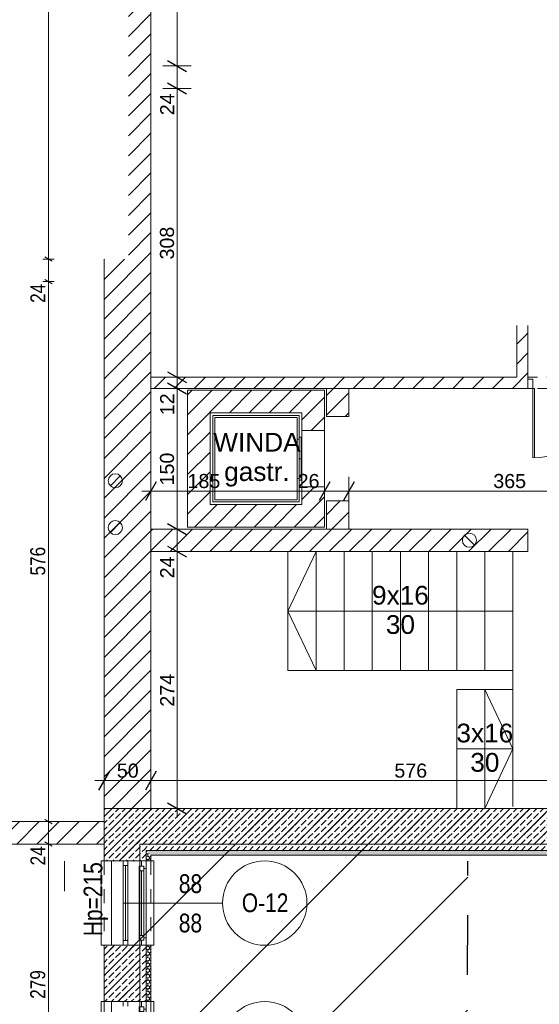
# Model space of a CAD drawing. Header units: centimetres. Extents: x 18292 to 3593338517, y 11794 to 62103.
# Tile 125 of 147: x 1796685350 to 1796685904, y 56526 to 57576. Entities that reach past the tile are written whole.
import ezdxf

# ---------------------------------------------------------------- set-up
doc = ezdxf.new("R2010")
doc.units = ezdxf.units.CM
doc.header["$MEASUREMENT"] = 0
for name, pattern in [('1 LINIA PRZERYWANA', [30, 15, -15]), ('Dashed-002', [20, 10, -10]), ('Long Dashed', [105.83333, 63.499999, -42.333331])]:
    doc.linetypes.add(name, pattern=pattern)
for name, color, linetype in [('410-Fundamenty', 7, 'Continuous'), ('499-Wymiary i opisy', 7, 'Continuous'), ('__PROJEKTOWANE', 7, 'Continuous'), ('MF-NR', 7, 'Continuous'), ('MF_AREA_BLOCK', 7, 'Continuous'), ('MF_KRESKOWANIE', 7, 'Continuous'), ('MF_OKNA', 7, 'Continuous'), ('MF_OKNA opisy', 7, 'Continuous'), ('MF_OPISY', 7, 'Continuous'), ('MF_przerywana', 7, 'Continuous'), ('MF_SCIANY_DZIAL', 7, 'Continuous'), ('MF_SCIANY_KONSTR', 7, 'Continuous'), ('MF_WIDOK', 7, 'Continuous'), ('MF_WYM_DUŻE', 7, 'Continuous')]:
    doc.layers.add(name, color=color, linetype=linetype)
doc.styles.add('GENERATED_STYLE_2', font='txt')
doc.styles.add('GENERATED_STYLE_4', font='txt')
doc.dimstyles.new('GENERATED_STYLE__4', dxfattribs={"dimtxt": 16, "dimasz": 6.08, "dimexe": 0.18, "dimexo": 0.0625, "dimgap": 0.09, "dimtad": 1, "dimdec": 0, "dimzin": 0, "dimdsep": 46, "dimtxsty": 'GENERATED_STYLE_4', "dimblk": 'ARROWHEAD_2', "dimblk1": 'ARROWHEAD_2', "dimblk2": 'ARROWHEAD_2', "dimcen": 0.09, "dimse1": 1, "dimse2": 1, "dimclrd": 7, "dimclre": 7, "dimclrt": 7, "dimadec": 0, "dimazin": 0, "dimtfac": 1, "dimtdec": 4, "dimtmove": 0, "dimatfit": 3, "dimfxl": 0, "dimtolj": 1, "dimtzin": 0, "dimarcsym": 0})
doc.dimstyles.new('GENERATED_STYLE__5', dxfattribs={"dimtxt": 15, "dimasz": 15.2, "dimexe": 0.18, "dimexo": 0.0625, "dimgap": 0.09, "dimtad": 1, "dimdec": 0, "dimzin": 0, "dimdsep": 46, "dimtxsty": 'GENERATED_STYLE_2', "dimblk": 'ARROWHEAD_2', "dimblk1": 'ARROWHEAD_2', "dimblk2": 'ARROWHEAD_2', "dimcen": 0.09, "dimse1": 1, "dimse2": 1, "dimclrd": 7, "dimclre": 7, "dimclrt": 7, "dimadec": 0, "dimazin": 0, "dimtfac": 1, "dimtdec": 4, "dimtmove": 0, "dimatfit": 3, "dimfxl": 0, "dimtolj": 1, "dimtzin": 0, "dimarcsym": 0})
doc.dimstyles.new('GENERATED_STYLE__7', dxfattribs={"dimtxt": 15, "dimasz": 15.2, "dimexe": 0.18, "dimexo": 0.0625, "dimgap": 0.09, "dimtad": 1, "dimtih": 1, "dimtoh": 1, "dimdec": 0, "dimzin": 0, "dimdsep": 46, "dimtxsty": 'GENERATED_STYLE_2', "dimblk": 'ARROWHEAD_2', "dimblk1": 'ARROWHEAD_2', "dimblk2": 'ARROWHEAD_2', "dimcen": 0.09, "dimse1": 1, "dimse2": 1, "dimclrd": 7, "dimclre": 7, "dimclrt": 7, "dimadec": 0, "dimazin": 0, "dimtfac": 1, "dimtdec": 4, "dimtmove": 0, "dimatfit": 3, "dimfxl": 0, "dimtolj": 1, "dimtzin": 0, "dimarcsym": 0})
doc.dimstyles.new('GENERATED_STYLE__8', dxfattribs={"dimtxt": 15, "dimasz": 15.2, "dimexe": 0.18, "dimexo": 0.0625, "dimgap": 0.09, "dimtad": 1, "dimtih": 1, "dimtoh": 1, "dimdec": 0, "dimzin": 0, "dimdsep": 46, "dimtxsty": 'GENERATED_STYLE_2', "dimblk": 'ARROWHEAD_2', "dimblk1": 'ARROWHEAD_2', "dimblk2": 'ARROWHEAD_2', "dimcen": 0.09, "dimse1": 1, "dimse2": 1, "dimclrd": 7, "dimclre": 7, "dimclrt": 7, "dimadec": 0, "dimazin": 0, "dimtfac": 1, "dimtdec": 4, "dimtmove": 2, "dimatfit": 3, "dimfxl": 0, "dimtolj": 1, "dimtzin": 0, "dimarcsym": 0})
pattern_1 = [(45, (1801523908.342, 3898003.605), (-10.606601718, 10.606601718), [])]
pattern_2 = [(90, (1801523908.3422, 3898003.6053), (-3.4641016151, 0), [2, -4]), (90, (1801523906.6102, 3898006.6053), (-3.4641016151, 0), [2, -4]), (150, (1801523908.3422, 3898005.6053), (1.7320508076, 3), [2, -4]), (150, (1801523904.878, 3898005.6053), (1.7320508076, 3), [2, -4]), (210, (1801523908.3422, 3898003.6053), (-1.7320508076, 3), [2, -4]), (210, (1801523904.878, 3898003.6053), (-1.7320508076, 3), [2, -4])]
pattern_3 = [(45, (1801523908.342, 3898003.605), (-7.071067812, 7.071067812), [7.5, -2.5]), (45, (1801523908.342, 3898010.676), (-7.071067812, 7.071067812), [7.5, -2.5])]

# ---------------------------------------------------------------- blocks, each defined once
blk = doc.blocks.new('*D637', base_point=(1801523908.3, 3898003.6))
at = {"layer": '499-Wymiary i opisy', "color": 7, "linetype": 'Continuous', "lineweight": 13}
for p, q in [((1796685386.8, 56696.5), (1796685374.8, 56696.5)), ((1796685376.8, 56698.8), (1796685384.8, 56694.2)), ((1796685380.8, 56417.5), (1796685380.8, 56696.5)), ((1796685376.8, 56419.8), (1796685384.8, 56415.2)), ((1796685386.8, 56417.5), (1796685374.8, 56417.5))]:
    blk.add_line(p, q, dxfattribs=at)
at = {"layer": '499-Wymiary i opisy', "color": 7, "lineweight": 13, "char_height": 16, "attachment_point": 7, "rotation": 90, "style": 'GENERATED_STYLE_4'}
for s, insert in [('\\A1;{\\pql;\\fArial Narrow|b0|i0|c238|p34;24}', (1796685377.6, 56673.7)), ('\\A1;{\\pql;\\fArial Narrow|b0|i0|c238|p34;279}', (1796685377.6, 56531.4))]:
    blk.add_mtext(s, dxfattribs=dict(at, insert=insert))
blk = doc.blocks.new('ARROWHEAD_2')
at = {"color": 0, "linetype": 'Continuous', "lineweight": 0}
for p, q in [((0, 0), (-1, 0)), ((-0.378, -0.655), (0.378, 0.655))]:
    blk.add_line(p, q, dxfattribs=at)
blk = doc.blocks.new('*D638', base_point=(1801523908.3, 3898003.6))
at = {"layer": '499-Wymiary i opisy', "color": 7, "linetype": 'Continuous', "lineweight": 13}
for p, q in [((1796685386.8, 56720.5), (1796685374.8, 56720.5)), ((1796685376.8, 56722.8), (1796685384.8, 56718.2)), ((1796685380.8, 56696.5), (1796685380.8, 56720.5)), ((1796685386.8, 56696.5), (1796685374.8, 56696.5)), ((1796685376.8, 56698.8), (1796685384.8, 56694.2))]:
    blk.add_line(p, q, dxfattribs=at)
blk = doc.blocks.new('*D639', base_point=(1801523908.3, 3898003.6))
at = {"layer": '499-Wymiary i opisy', "color": 7, "linetype": 'Continuous', "lineweight": 13}
for p, q in [((1796685386.8, 57296.5), (1796685374.8, 57296.5)), ((1796685376.8, 57298.8), (1796685384.8, 57294.2)), ((1796685380.8, 56720.5), (1796685380.8, 57296.5)), ((1796685386.8, 56720.5), (1796685374.8, 56720.5)), ((1796685376.8, 56722.8), (1796685384.8, 56718.2))]:
    blk.add_line(p, q, dxfattribs=at)
at = {"layer": '499-Wymiary i opisy', "color": 7, "lineweight": 13, "char_height": 16, "attachment_point": 7, "rotation": 90, "style": 'GENERATED_STYLE_4'}
for s, insert in [('\\A1;{\\pql;\\fArial Narrow|b0|i0|c238|p34;24}', (1796685377.6, 57273.7)), ('\\A1;{\\pql;\\fArial Narrow|b0|i0|c238|p34;576}', (1796685377.6, 56982.9))]:
    blk.add_mtext(s, dxfattribs=dict(at, insert=insert))
blk = doc.blocks.new('*D640', base_point=(1801523908.3, 3898003.6))
at = {"layer": '499-Wymiary i opisy', "color": 7, "linetype": 'Continuous', "lineweight": 13}
for p, q in [((1796685386.8, 57320.5), (1796685374.8, 57320.5)), ((1796685376.8, 57322.8), (1796685384.8, 57318.2)), ((1796685380.8, 57296.5), (1796685380.8, 57320.5)), ((1796685386.8, 57296.5), (1796685374.8, 57296.5)), ((1796685376.8, 57298.8), (1796685384.8, 57294.2))]:
    blk.add_line(p, q, dxfattribs=at)
blk = doc.blocks.new('*D641', base_point=(1801523908.3, 3898003.6))
at = {"layer": '499-Wymiary i opisy', "color": 7, "linetype": 'Continuous', "lineweight": 13}
for p, q in [((1796685386.8, 58521.5), (1796685374.8, 58521.5)), ((1796685384.8, 58519.2), (1796685376.8, 58523.8)), ((1796685380.8, 58521.5), (1796685380.8, 58525.4)), ((1796685380.8, 57320.5), (1796685380.8, 58521.5)), ((1796685386.8, 57320.5), (1796685374.8, 57320.5)), ((1796685376.8, 57322.8), (1796685384.8, 57318.2))]:
    blk.add_line(p, q, dxfattribs=at)
at = {"layer": '499-Wymiary i opisy', "color": 7, "lineweight": 13, "insert": (1796685377.6, 57898), "char_height": 16, "attachment_point": 7, "rotation": 90, "style": 'GENERATED_STYLE_4'}
blk.add_mtext('\\A1;{\\pql;\\fArial Narrow|b0|i0|c238|p34;1\xa0201}', dxfattribs=at)
blk = doc.blocks.new('*D647', base_point=(1801523908.3, 3898003.6))
at = {"layer": 'MF_WYM_DUŻE', "color": 7, "linetype": 'Continuous', "lineweight": 13}
for p, q in [((1796685440.1, 56749.1), (1796685440.1, 56779.1)), ((1796685490.1, 56749.1), (1796685490.1, 56779.1)), ((1796685430.3, 56764.1), (1796685440.1, 56764.1)), ((1796685440.1, 56764.1), (1796685490.1, 56764.1))]:
    blk.add_line(p, q, dxfattribs=at)
at = {"layer": 'MF_WYM_DUŻE', "color": 7, "linetype": 'Continuous', "lineweight": 25}
for p, q in [((1796685445.8, 56774.1), (1796685434.3, 56754.1)), ((1796685495.8, 56774.1), (1796685484.3, 56754.1))]:
    blk.add_line(p, q, dxfattribs=at)
at = {"layer": 'MF_WYM_DUŻE', "color": 7, "lineweight": 13, "insert": (1796685453.7, 56767.1), "char_height": 15, "attachment_point": 7, "style": 'GENERATED_STYLE_2'}
blk.add_mtext('\\A1;{\\pql;\\fArial|b0|i0|c238|p38;50}', dxfattribs=at)
blk = doc.blocks.new('*D648', base_point=(1801523908.3, 3898003.6))
at = {"layer": 'MF_WYM_DUŻE', "color": 7, "linetype": 'Continuous', "lineweight": 13}
for p, q in [((1796685490.1, 56749.1), (1796685490.1, 56779.1)), ((1796686066.1, 56749.1), (1796686066.1, 56779.1)), ((1796685490.1, 56764.1), (1796686066.1, 56764.1))]:
    blk.add_line(p, q, dxfattribs=at)
at = {"layer": 'MF_WYM_DUŻE', "color": 7, "linetype": 'Continuous', "lineweight": 25}
for p, q in [((1796685495.8, 56774.1), (1796685484.3, 56754.1)), ((1796686071.8, 56774.1), (1796686060.3, 56754.1))]:
    blk.add_line(p, q, dxfattribs=at)
at = {"layer": 'MF_WYM_DUŻE', "color": 7, "lineweight": 13, "char_height": 15, "attachment_point": 7, "style": 'GENERATED_STYLE_2'}
for s, insert in [('\\A1;{\\pql;\\fArial|b0|i0|c238|p38;576}', (1796685749.6, 56767.1)), ('\\A1;{\\pql;\\fArial|b0|i0|c238|p38;24}', (1796686037.5, 56767.1))]:
    blk.add_mtext(s, dxfattribs=dict(at, insert=insert))
blk = doc.blocks.new('*D660', base_point=(1801523908.3, 3898003.6))
at = {"layer": 'MF_WYM_DUŻE', "color": 7, "linetype": 'Continuous', "lineweight": 13}
for p, q in [((1796685532.9, 57008.5), (1796685502.9, 57008.5)), ((1796685517.9, 56734.5), (1796685517.9, 57008.5)), ((1796685532.9, 56734.5), (1796685502.9, 56734.5)), ((1796685517.9, 56724.7), (1796685517.9, 56734.5))]:
    blk.add_line(p, q, dxfattribs=at)
at = {"layer": 'MF_WYM_DUŻE', "color": 7, "linetype": 'Continuous', "lineweight": 25}
for p, q in [((1796685507.9, 57014.3), (1796685527.9, 57002.7)), ((1796685507.9, 56740.3), (1796685527.9, 56728.7))]:
    blk.add_line(p, q, dxfattribs=at)
at = {"layer": 'MF_WYM_DUŻE', "color": 7, "lineweight": 13, "char_height": 15, "attachment_point": 7, "rotation": 90, "style": 'GENERATED_STYLE_2'}
for s, insert in [('\\A1;{\\pql;\\fArial|b0|i0|c238|p38;24}', (1796685514.9, 56979.9)), ('\\A1;{\\pql;\\fArial|b0|i0|c238|p38;274}', (1796685514.9, 56843))]:
    blk.add_mtext(s, dxfattribs=dict(at, insert=insert))
blk = doc.blocks.new('*D661', base_point=(1801523908.3, 3898003.6))
at = {"layer": 'MF_WYM_DUŻE', "color": 7, "linetype": 'Continuous', "lineweight": 13}
for p, q in [((1796685532.9, 57032.5), (1796685502.9, 57032.5)), ((1796685517.9, 57008.5), (1796685517.9, 57032.5)), ((1796685532.9, 57008.5), (1796685502.9, 57008.5))]:
    blk.add_line(p, q, dxfattribs=at)
at = {"layer": 'MF_WYM_DUŻE', "color": 7, "linetype": 'Continuous', "lineweight": 25}
for p, q in [((1796685507.9, 57038.3), (1796685527.9, 57026.7)), ((1796685507.9, 57014.3), (1796685527.9, 57002.7))]:
    blk.add_line(p, q, dxfattribs=at)
blk = doc.blocks.new('*D662', base_point=(1801523908.3, 3898003.6))
at = {"layer": 'MF_WYM_DUŻE', "color": 7, "linetype": 'Continuous', "lineweight": 25}
for p, q in [((1796685507.9, 57188.3), (1796685527.9, 57176.7)), ((1796685507.9, 57038.3), (1796685527.9, 57026.7))]:
    blk.add_line(p, q, dxfattribs=at)
at = {"layer": 'MF_WYM_DUŻE', "color": 7, "linetype": 'Continuous', "lineweight": 13}
for p, q in [((1796685532.9, 57182.5), (1796685502.9, 57182.5)), ((1796685517.9, 57032.5), (1796685517.9, 57182.5)), ((1796685532.9, 57032.5), (1796685502.9, 57032.5))]:
    blk.add_line(p, q, dxfattribs=at)
at = {"layer": 'MF_WYM_DUŻE', "color": 7, "lineweight": 13, "char_height": 15, "attachment_point": 7, "rotation": 90, "style": 'GENERATED_STYLE_2'}
for s, insert in [('\\A1;{\\pql;\\fArial|b0|i0|c238|p38;12}', (1796685514.9, 57153.9)), ('\\A1;{\\pql;\\fArial|b0|i0|c238|p38;150}', (1796685514.9, 57079))]:
    blk.add_mtext(s, dxfattribs=dict(at, insert=insert))
blk = doc.blocks.new('*D663', base_point=(1801523908.3, 3898003.6))
at = {"layer": 'MF_WYM_DUŻE', "color": 7, "linetype": 'Continuous', "lineweight": 25}
for p, q in [((1796685507.9, 57200.3), (1796685527.9, 57188.7)), ((1796685507.9, 57188.3), (1796685527.9, 57176.7))]:
    blk.add_line(p, q, dxfattribs=at)
at = {"layer": 'MF_WYM_DUŻE', "color": 7, "linetype": 'Continuous', "lineweight": 13}
for p, q in [((1796685532.9, 57194.5), (1796685502.9, 57194.5)), ((1796685517.9, 57182.5), (1796685517.9, 57194.5)), ((1796685532.9, 57182.5), (1796685502.9, 57182.5))]:
    blk.add_line(p, q, dxfattribs=at)
blk = doc.blocks.new('*D664', base_point=(1801523908.3, 3898003.6))
at = {"layer": 'MF_WYM_DUŻE', "color": 7, "linetype": 'Continuous', "lineweight": 13}
for p, q in [((1796685532.9, 57502.5), (1796685502.9, 57502.5)), ((1796685517.9, 57194.5), (1796685517.9, 57502.5)), ((1796685532.9, 57194.5), (1796685502.9, 57194.5))]:
    blk.add_line(p, q, dxfattribs=at)
at = {"layer": 'MF_WYM_DUŻE', "color": 7, "linetype": 'Continuous', "lineweight": 25}
for p, q in [((1796685507.9, 57508.3), (1796685527.9, 57496.7)), ((1796685507.9, 57200.3), (1796685527.9, 57188.7))]:
    blk.add_line(p, q, dxfattribs=at)
at = {"layer": 'MF_WYM_DUŻE', "color": 7, "lineweight": 13, "char_height": 15, "attachment_point": 7, "rotation": 90, "style": 'GENERATED_STYLE_2'}
for s, insert in [('\\A1;{\\pql;\\fArial|b0|i0|c238|p38;24}', (1796685514.9, 57473.9)), ('\\A1;{\\pql;\\fArial|b0|i0|c238|p38;308}', (1796685514.9, 57320))]:
    blk.add_mtext(s, dxfattribs=dict(at, insert=insert))
blk = doc.blocks.new('*D665', base_point=(1801523908.3, 3898003.6))
at = {"layer": 'MF_WYM_DUŻE', "color": 7, "linetype": 'Continuous', "lineweight": 13}
for p, q in [((1796685532.9, 57526.5), (1796685502.9, 57526.5)), ((1796685517.9, 57502.5), (1796685517.9, 57526.5)), ((1796685532.9, 57502.5), (1796685502.9, 57502.5))]:
    blk.add_line(p, q, dxfattribs=at)
at = {"layer": 'MF_WYM_DUŻE', "color": 7, "linetype": 'Continuous', "lineweight": 25}
for p, q in [((1796685507.9, 57532.3), (1796685527.9, 57520.7)), ((1796685507.9, 57508.3), (1796685527.9, 57496.7))]:
    blk.add_line(p, q, dxfattribs=at)
blk = doc.blocks.new('*D666', base_point=(1801523908.3, 3898003.6))
at = {"layer": 'MF_WYM_DUŻE', "color": 7, "linetype": 'Continuous', "lineweight": 13}
for p, q in [((1796685532.9, 58016.5), (1796685502.9, 58016.5)), ((1796685517.9, 57526.5), (1796685517.9, 58016.5)), ((1796685532.9, 57526.5), (1796685502.9, 57526.5))]:
    blk.add_line(p, q, dxfattribs=at)
at = {"layer": 'MF_WYM_DUŻE', "color": 7, "linetype": 'Continuous', "lineweight": 25}
for p, q in [((1796685507.9, 58022.3), (1796685527.9, 58010.7)), ((1796685507.9, 57532.3), (1796685527.9, 57520.7))]:
    blk.add_line(p, q, dxfattribs=at)
at = {"layer": 'MF_WYM_DUŻE', "color": 7, "lineweight": 13, "char_height": 15, "attachment_point": 7, "rotation": 90, "style": 'GENERATED_STYLE_2'}
for s, insert in [('\\A1;{\\pql;\\fArial|b0|i0|c238|p38;10}', (1796685514.9, 57987.9)), ('\\A1;{\\pql;\\fArial|b0|i0|c238|p38;490}', (1796685514.9, 57743))]:
    blk.add_mtext(s, dxfattribs=dict(at, insert=insert))
blk = doc.blocks.new('*D669', base_point=(1801523908.3, 3898003.6))
at = {"layer": 'MF_WYM_DUŻE', "color": 7, "linetype": 'Continuous', "lineweight": 25}
for p, q in [((1796685495.8, 57083), (1796685484.3, 57063)), ((1796685680.8, 57083), (1796685669.3, 57063))]:
    blk.add_line(p, q, dxfattribs=at)
at = {"layer": 'MF_WYM_DUŻE', "color": 7, "linetype": 'Continuous', "lineweight": 13}
for p, q in [((1796685490.1, 57058), (1796685490.1, 57088)), ((1796685675.1, 57058), (1796685675.1, 57088)), ((1796685480.3, 57073), (1796685490.1, 57073)), ((1796685490.1, 57073), (1796685675.1, 57073))]:
    blk.add_line(p, q, dxfattribs=at)
at = {"layer": 'MF_WYM_DUŻE', "color": 7, "lineweight": 13, "char_height": 15, "attachment_point": 7, "style": 'GENERATED_STYLE_2'}
for s, insert in [('\\A1;{\\pql;\\fArial|b0|i0|c238|p38;185}', (1796685529.1, 57076)), ('\\A1;{\\pql;\\fArial|b0|i0|c238|p38;26}', (1796685646.5, 57076))]:
    blk.add_mtext(s, dxfattribs=dict(at, insert=insert))
blk = doc.blocks.new('*D670', base_point=(1801523908.3, 3898003.6))
at = {"layer": 'MF_WYM_DUŻE', "color": 7, "linetype": 'Continuous', "lineweight": 25}
for p, q in [((1796685680.8, 57083), (1796685669.3, 57063)), ((1796685706.8, 57083), (1796685695.3, 57063))]:
    blk.add_line(p, q, dxfattribs=at)
at = {"layer": 'MF_WYM_DUŻE', "color": 7, "linetype": 'Continuous', "lineweight": 13}
for p, q in [((1796685675.1, 57058), (1796685675.1, 57088)), ((1796685701.1, 57058), (1796685701.1, 57088)), ((1796685675.1, 57073), (1796685701.1, 57073))]:
    blk.add_line(p, q, dxfattribs=at)
blk = doc.blocks.new('*D671', base_point=(1801523908.3, 3898003.6))
at = {"layer": 'MF_WYM_DUŻE', "color": 7, "linetype": 'Continuous', "lineweight": 25}
for p, q in [((1796685706.8, 57083), (1796685695.3, 57063)), ((1796686071.8, 57083), (1796686060.3, 57063))]:
    blk.add_line(p, q, dxfattribs=at)
at = {"layer": 'MF_WYM_DUŻE', "color": 7, "linetype": 'Continuous', "lineweight": 13}
for p, q in [((1796685701.1, 57058), (1796685701.1, 57088)), ((1796686066.1, 57058), (1796686066.1, 57088)), ((1796685701.1, 57073), (1796686066.1, 57073))]:
    blk.add_line(p, q, dxfattribs=at)
at = {"layer": 'MF_WYM_DUŻE', "color": 7, "lineweight": 13, "char_height": 15, "attachment_point": 7, "style": 'GENERATED_STYLE_2'}
for s, insert in [('\\A1;{\\pql;\\fArial|b0|i0|c238|p38;365}', (1796685855.1, 57076)), ('\\A1;{\\pql;\\fArial|b0|i0|c238|p38;24}', (1796686037.5, 57076))]:
    blk.add_mtext(s, dxfattribs=dict(at, insert=insert))
blk = doc.blocks.new('Okno 21')
at = {"layer": '410-Fundamenty', "color": 5, "linetype": 'Continuous', "lineweight": 13}
for p, q in [((-45, 40), (-45, 43)), ((-45, 43), (45, 43)), ((45, 43), (45, 40)), ((-45, 0), (-39.5, 0)), ((-39.5, 2.5), (-34.5, 2.5)), ((-39.5, -2.5), (-39.5, 2.5)), ((-39.5, 0), (-39.5, -2.5)), ((-34.5, 2.5), (34.5, 2.5)), ((-34.5, 2.5), (-34.5, -2.5)), ((-34.5, 2.5), (34.5, 2.5)), ((-34.5, 0), (34.5, 0)), ((34.5, -2.5), (34.5, 2.5)), ((34.5, 2.5), (39.5, 2.5)), ((39.5, 2.5), (39.5, -2.5)), ((39.5, -2.5), (39.5, 0)), ((39.5, 0), (45, 0)), ((-37, -5), (-45, -5)), ((-45, -10), (-45, -13)), ((-39.5, -2.5), (-37, -2.5)), ((-34.5, -2.5), (-39.5, -2.5)), ((-37, -2.5), (-37, -5)), ((37, -5), (-37, -5)), ((34.5, -2.5), (-34.5, -2.5)), ((39.5, -2.5), (34.5, -2.5)), ((37, -5), (37, -2.5)), ((37, -2.5), (39.5, -2.5)), ((45, -5), (37, -5)), ((45, -13), (45, -10)), ((-45, -13), (45, -13))]:
    blk.add_line(p, q, dxfattribs=at)
at = {"layer": '410-Fundamenty', "color": 5, "linetype": '1 LINIA PRZERYWANA', "lineweight": 13}
for p, q in [((-45, 40), (45, 40)), ((-45, -10), (45, -10))]:
    blk.add_line(p, q, dxfattribs=at)
at = {"layer": '410-Fundamenty', "color": 7, "linetype": 'Continuous', "lineweight": 13}
for p, q in [((-45, 15), (-45, 40)), ((45, 15), (45, 40)), ((-45, 10), (-45, 15)), ((45, 10), (45, 15)), ((-45, 0), (-45, 10)), ((-45, -5), (-45, 0)), ((-45, -5), (-45, 0)), ((45, 0), (45, 10)), ((45, -5), (45, 0)), ((45, -5), (45, 0)), ((-45, -10), (-45, -5)), ((45, -10), (45, -5))]:
    blk.add_line(p, q, dxfattribs=at)

msp = doc.modelspace()

# ---------------------------------------------------------------- hatches: boundary and pattern name
at = {"layer": '410-Fundamenty', "linetype": 'Continuous', "lineweight": 0, "true_color": 0x000000}
h = msp.add_hatch(dxfattribs=at)
h.set_pattern_fill('beton_000c', color=18, style=0, pattern_type=2)
h.set_pattern_definition(pattern_3)
h.paths.add_polyline_path([(1796685465.1, 56709.5), (1796685440.1, 56734.5), (1796685440.1, 56678.5), (1796685465.1, 56678.5)])
h = msp.add_hatch(dxfattribs=at)
h.set_pattern_fill('beton_000c', color=18, style=0, pattern_type=2)
h.set_pattern_definition(pattern_3)
h.paths.add_polyline_path([(1796685961.1, 56734.5), (1796685440.1, 56734.5), (1796685465.1, 56709.5), (1796685961.1, 56709.5)])
h = msp.add_hatch(dxfattribs=at)
h.set_pattern_fill('beton_000c', color=18, style=0, pattern_type=2)
h.set_pattern_definition(pattern_3)
h.paths.add_polyline_path([(1796685465.1, 56709.5), (1796685465.1, 56678.5), (1796685470.1, 56678.5), (1796685470.1, 56704.5)])
h = msp.add_hatch(dxfattribs=at)
h.set_pattern_fill('beton_000c', color=18, style=0, pattern_type=2)
h.set_pattern_definition(pattern_3)
h.paths.add_polyline_path([(1796685465.1, 56709.5), (1796685470.1, 56704.5), (1796685961.1, 56704.5), (1796685961.1, 56709.5)])
h = msp.add_hatch(dxfattribs=at)
h.set_pattern_fill('beton_000c', color=18, style=0, pattern_type=2)
h.set_pattern_definition(pattern_3)
h.paths.add_polyline_path([(1796685470.1, 56704.5), (1796685470.1, 56678.5), (1796685485.1, 56678.5), (1796685485.1, 56689.5)])
h = msp.add_hatch(dxfattribs=at)
h.set_pattern_fill('beton_000c', color=18, style=0, pattern_type=2)
h.set_pattern_definition(pattern_3)
h.paths.add_polyline_path([(1796685470.1, 56704.5), (1796685485.1, 56689.5), (1796685961.1, 56689.5), (1796685961.1, 56704.5)])
h = msp.add_hatch(dxfattribs=at)
h.set_pattern_fill('Styropian_000c', color=18, style=0, pattern_type=2)
h.set_pattern_definition(pattern_2)
h.paths.add_polyline_path([(1796685485.1, 56689.5), (1796685485.1, 56678.5), (1796685490.1, 56678.5), (1796685490.1, 56684.5)])
h = msp.add_hatch(dxfattribs=at)
h.set_pattern_fill('Styropian_000c', color=18, style=0, pattern_type=2)
h.set_pattern_definition(pattern_2)
h.paths.add_polyline_path([(1796685485.1, 56689.5), (1796685490.1, 56684.5), (1796685961.1, 56684.5), (1796685961.1, 56689.5)])
h = msp.add_hatch(dxfattribs=at)
h.set_pattern_fill('beton_000c', color=18, style=0, pattern_type=2)
h.set_pattern_definition(pattern_3)
h.paths.add_polyline_path([(1796685465.1, 56588.5), (1796685440.1, 56588.5), (1796685440.1, 56528.5), (1796685465.1, 56528.5)])
h = msp.add_hatch(dxfattribs=at)
h.set_pattern_fill('beton_000c', color=18, style=0, pattern_type=2)
h.set_pattern_definition(pattern_3)
h.paths.add_polyline_path([(1796685465.1, 56588.5), (1796685465.1, 56528.5), (1796685470.1, 56528.5), (1796685470.1, 56588.5)])
h = msp.add_hatch(dxfattribs=at)
h.set_pattern_fill('beton_000c', color=18, style=0, pattern_type=2)
h.set_pattern_definition(pattern_3)
h.paths.add_polyline_path([(1796685470.1, 56588.5), (1796685470.1, 56528.5), (1796685485.1, 56528.5), (1796685485.1, 56588.5)])
h = msp.add_hatch(dxfattribs=at)
h.set_pattern_fill('Styropian_000c', color=18, style=0, pattern_type=2)
h.set_pattern_definition(pattern_2)
h.paths.add_polyline_path([(1796685485.1, 56528.5), (1796685490.1, 56528.5), (1796685490.1, 56588.5), (1796685485.1, 56588.5)])
at = {"layer": '__PROJEKTOWANE', "linetype": 'Continuous', "lineweight": 13}
h = msp.add_hatch(dxfattribs=at)
h.set_pattern_fill('Bloczki_ceramiczne_kopia_DF', color=150, style=0, pattern_type=2)
h.set_pattern_definition([(45, (1801523908.34, 3898003.61), (-70.7106781, 70.7106781), [])])
h.paths.add_polyline_path([(1796685449.1, 54617.5), (1796685749.1, 54617.5), (1796685749.1, 55810.5), (1796685468.1, 55810.5), (1796685468.1, 56706.5), (1796685828.2, 56706.5), (1796685826.2, 56167.5), (1796686106.1, 56167.5), (1796686106.1, 54260.5), (1796685806.1, 54260.5), (1796685806.1, 53759.5), (1796683867.1, 53759.5), (1796683867.1, 54560.5), (1796683568.1, 54560.5), (1796683567.1, 55446.7), (1796681848.2, 55446.6), (1796681848.2, 55792.5), (1796683924.1, 55792.5), (1796683924.1, 54917.5), (1796684224.1, 54917.5), (1796684224.1, 54116.5), (1796685449.1, 54116.5)])
at = {"layer": 'MF_KRESKOWANIE', "linetype": 'Continuous', "lineweight": 13}
h = msp.add_hatch(dxfattribs=at)
h.set_pattern_fill('bloczki_ceramiczne_000c', color=250, style=0, pattern_type=2)
h.set_pattern_definition(pattern_1)
h.paths.add_polyline_path([(1796685464.1, 57320.5), (1796685440.1, 57320.5), (1796685440.1, 56720.5), (1796685237.1, 56720.5), (1796684788.1, 56720.5), (1796684788.1, 56696.5), (1796684836.1, 56696.5), (1796684836.1, 56596.5), (1796684860.1, 56596.5), (1796684860.1, 56696.5), (1796685237.1, 56696.5), (1796685440.1, 56696.5), (1796685440.1, 56678.5), (1796685478.1, 56678.5), (1796685478.1, 56696.5), (1796685961.1, 56696.5), (1796685961.1, 56734.5), (1796685490.1, 56734.5), (1796685490.1, 56736.5), (1796685490.1, 58082.5), (1796685490.1, 58507.5), (1796685490.1, 58521.5), (1796686066.1, 58521.5), (1796686066.1, 58545.5), (1796685490.1, 58545.5), (1796684596.1, 58545.5), (1796684596.1, 58521.5), (1796685466.1, 58521.5), (1796685466.1, 58507.5), (1796685466.1, 57320.5)])
h = msp.add_hatch(dxfattribs=at)
h.set_pattern_fill('bloczki_ceramiczne_000c', color=250, style=0, pattern_type=2)
h.set_pattern_definition(pattern_1)
h.paths.add_polyline_path([(1796685892.1, 57182.5), (1796685892.1, 57249.5), (1796685880.1, 57249.5), (1796685880.1, 57194.5), (1796685490.1, 57194.5), (1796685490.1, 57182.5)])
h = msp.add_hatch(dxfattribs=at)
h.set_pattern_fill('bloczki_ceramiczne_000c', color=250, style=0, pattern_type=2)
h.set_pattern_definition(pattern_1)
h.paths.add_polyline_path([(1796685553.1, 57058.5), (1796685553.1, 57156.5), (1796685651.1, 57156.5), (1796685651.1, 57152.5), (1796685651.1, 57137.5), (1796685675.1, 57137.5), (1796685675.1, 57152.5), (1796685675.1, 57180.5), (1796685529.1, 57180.5), (1796685529.1, 57034.5), (1796685675.1, 57034.5), (1796685675.1, 57062.5), (1796685675.1, 57077.5), (1796685651.1, 57077.5), (1796685651.1, 57062.5), (1796685651.1, 57058.5)])
h = msp.add_hatch(dxfattribs=at)
h.set_pattern_fill('bloczki_ceramiczne_000c', color=250, style=0, pattern_type=2)
h.set_pattern_definition(pattern_1)
h.paths.add_polyline_path([(1796685677.1, 57182.5), (1796685677.1, 57152.5), (1796685701.1, 57152.5), (1796685701.1, 57182.5)])
h = msp.add_hatch(dxfattribs=at)
h.set_pattern_fill('bloczki_ceramiczne_000c', color=250, style=0, pattern_type=2)
h.set_pattern_definition(pattern_1)
h.paths.add_polyline_path([(1796685701.1, 57032.5), (1796685701.1, 57062.5), (1796685677.1, 57062.5), (1796685677.1, 57032.5)])
h = msp.add_hatch(dxfattribs=at)
h.set_pattern_fill('bloczki_ceramiczne_000c', color=250, style=0, pattern_type=2)
h.set_pattern_definition(pattern_1)
h.paths.add_polyline_path([(1796685892.1, 57008.5), (1796685892.1, 57032.5), (1796685490.1, 57032.5), (1796685490.1, 57008.5)])
h = msp.add_hatch(dxfattribs=at)
h.set_pattern_fill('bloczki_ceramiczne_000c', color=250, style=0, pattern_type=2)
h.set_pattern_definition(pattern_1)
h.paths.add_polyline_path([(1796685478.1, 56588.5), (1796685440.1, 56588.5), (1796685440.1, 56528.5), (1796685478.1, 56528.5)])

# ---------------------------------------------------------------- linework, layer by layer
at = {"layer": '410-Fundamenty', "color": 7, "linetype": 'Continuous', "lineweight": 13}
for p, q in [((1796685485.1, 56678.5), (1796685485.1, 56689.5)), ((1796685485.1, 56689.5), (1796685961.1, 56689.5)), ((1796685465.1, 56678.5), (1796685440.1, 56678.5)), ((1796685470.1, 56678.5), (1796685465.1, 56678.5)), ((1796685480.1, 56678.5), (1796685470.1, 56678.5)), ((1796685485.1, 56678.5), (1796685480.1, 56678.5)), ((1796685490.1, 56678.5), (1796685485.1, 56678.5)), ((1796685465.1, 56588.5), (1796685440.1, 56588.5)), ((1796685470.1, 56588.5), (1796685465.1, 56588.5)), ((1796685480.1, 56588.5), (1796685470.1, 56588.5)), ((1796685485.1, 56588.5), (1796685480.1, 56588.5)), ((1796685485.1, 56528.5), (1796685485.1, 56588.5)), ((1796685490.1, 56588.5), (1796685485.1, 56588.5)), ((1796685465.1, 56528.5), (1796685440.1, 56528.5)), ((1796685470.1, 56528.5), (1796685465.1, 56528.5)), ((1796685480.1, 56528.5), (1796685470.1, 56528.5)), ((1796685485.1, 56528.5), (1796685480.1, 56528.5)), ((1796685490.1, 56528.5), (1796685485.1, 56528.5))]:
    msp.add_line(p, q, dxfattribs=at)
at = {"layer": '410-Fundamenty', "color": 7, "linetype": 'Continuous', "lineweight": 13, "flags": 128}
for points in [[(1796685440.1, 56734.5), (1796685440.1, 56678.5)], [(1796685961.1, 56734.5), (1796685440.1, 56734.5)], [(1796685490.1, 56678.5), (1796685490.1, 56684.5)], [(1796685490.1, 56684.5), (1796685961.1, 56684.5)], [(1796685440.1, 56588.5), (1796685440.1, 56528.5)], [(1796685490.1, 56528.5), (1796685490.1, 56588.5)]]:
    msp.add_lwpolyline(points, dxfattribs=at)
at = {"layer": '__PROJEKTOWANE', "color": 7, "linetype": 'Long Dashed', "lineweight": 25, "flags": 128}
msp.add_lwpolyline([(1796683565.1, 55446.6), (1796683568.2, 54560.5), (1796683867.1, 54560.5), (1796683867.1, 53759.5), (1796685806.1, 53759.5), (1796685806.1, 54260.5), (1796686106.1, 54260.5), (1796686106.1, 56167.5), (1796685826.2, 56167.5), (1796685828.1, 56678.3)], dxfattribs=at)
at = {"layer": 'MF-NR', "color": 7, "linetype": 'Continuous', "lineweight": 13}
msp.add_line((1796685397.9, 56678.1), (1796685397.9, 56646.2), dxfattribs=at)
at = {"layer": 'MF_AREA_BLOCK', "color": 7, "linetype": 'Continuous', "lineweight": 13}
for p, q in [((1796685457.4, 57089.3), (1796685446.8, 57078.7)), ((1796685457.4, 57039.3), (1796685446.8, 57028.7)), ((1796685824.3, 57025.8), (1796685834.9, 57015.2)), ((1796685636.1, 57008.5), (1796685636.1, 56881.5)), ((1796685636.1, 56945), (1796685666.1, 57008.5)), ((1796685636.1, 57008.5), (1796685636.1, 56881.5)), ((1796685666.1, 57008.5), (1796685666.1, 56881.5)), ((1796685696.1, 57008.5), (1796685696.1, 56881.5)), ((1796685726.1, 57008.5), (1796685726.1, 56881.5)), ((1796685756.1, 57008.5), (1796685756.1, 56881.5)), ((1796685786.1, 57008.5), (1796685786.1, 56881.5)), ((1796685816.1, 57008.5), (1796685816.1, 56881.5)), ((1796685846.1, 57008.5), (1796685846.1, 56881.5)), ((1796685876.1, 57008.5), (1796685876.1, 56736.5)), ((1796685636.1, 56945), (1796685876.1, 56945)), ((1796685636.1, 56945), (1796685666.1, 56881.5)), ((1796685876.1, 56881.5), (1796685636.1, 56881.5)), ((1796685876.1, 56861.5), (1796685816.1, 56861.5)), ((1796685816.1, 56861.5), (1796685816.1, 56734.5)), ((1796685876.1, 56798), (1796685846.1, 56861.5)), ((1796685846.1, 56861.5), (1796685846.1, 56734.5)), ((1796685816.1, 56798), (1796685876.1, 56798)), ((1796685876.1, 56798), (1796685846.1, 56734.5))]:
    msp.add_line(p, q, dxfattribs=at)
for centre in [(1796685452.1, 57084), (1796685452.1, 57034), (1796685829.6, 57020.5)]:
    msp.add_circle(centre, 7.5, dxfattribs=at)
at = {"layer": 'MF_OKNA', "color": 7, "linetype": 'Continuous', "lineweight": 13}
for p, q in [((1796685892.1, 57182.5), (1796685892.1, 57192.5)), ((1796685892.1, 57192.5), (1796685897.1, 57192.5)), ((1796685897.1, 57182.5), (1796685897.1, 57192.5)), ((1796685897.1, 57182.5), (1796685892.1, 57182.5)), ((1796685897.1, 57182.5), (1796685897.1, 57108.5)), ((1796685897.1, 57182.5), (1796685899.1, 57182.5)), ((1796685899.1, 57182.5), (1796685899.1, 57108.5)), ((1796685448.1, 56678.5), (1796685448.1, 56588.5)), ((1796685463.1, 56678.5), (1796685460.6, 56678.5)), ((1796685460.6, 56678.5), (1796685460.6, 56673.5)), ((1796685465.6, 56678.5), (1796685460.6, 56678.5)), ((1796685460.6, 56673.5), (1796685465.6, 56673.5)), ((1796685460.6, 56673.5), (1796685460.6, 56593.5)), ((1796685463.1, 56593.5), (1796685463.1, 56673.5)), ((1796685465.6, 56673.5), (1796685465.6, 56678.5)), ((1796685465.6, 56673.5), (1796685465.6, 56593.5)), ((1796685478.1, 56678.5), (1796685478.1, 56588.5)), ((1796685460.6, 56588.5), (1796685460.6, 56593.5)), ((1796685460.6, 56593.5), (1796685465.6, 56593.5)), ((1796685463.1, 56588.5), (1796685460.6, 56588.5)), ((1796685465.6, 56588.5), (1796685460.6, 56588.5)), ((1796685465.6, 56593.5), (1796685465.6, 56588.5)), ((1796685448.1, 56528.5), (1796685448.1, 56438.5)), ((1796685463.1, 56528.5), (1796685460.6, 56528.5)), ((1796685460.6, 56528.5), (1796685460.6, 56523.5)), ((1796685465.6, 56528.5), (1796685460.6, 56528.5)), ((1796685465.6, 56523.5), (1796685465.6, 56528.5)), ((1796685478.1, 56528.5), (1796685478.1, 56438.5))]:
    msp.add_line(p, q, dxfattribs=at)
msp.add_arc((1796685897.1, 57182.5), 74, 270, 0, dxfattribs=at)
at = {"layer": 'MF_OKNA opisy', "color": 7, "linetype": 'Continuous', "lineweight": 13}
msp.add_line((1796685460.6, 56633.5), (1796685566.4, 56633.5), dxfattribs=at)
for centre in [(1796685611.4, 56633.5), (1796685611.4, 56483.5)]:
    msp.add_circle(centre, 45, dxfattribs=at)
at = {"layer": 'MF_przerywana', "color": 7, "linetype": 'Dashed-002', "lineweight": 13, "flags": 128}
msp.add_lwpolyline([(1796685892.1, 57194.5), (1796686066.1, 57194.5), (1796686066.1, 57182.5), (1796685892.1, 57182.5)], close=True, dxfattribs=at)
at = {"layer": 'MF_SCIANY_DZIAL', "color": 7, "linetype": 'Continuous', "lineweight": 13}
for p, q in [((1796685880.1, 57194.5), (1796685880.1, 57249.5)), ((1796685892.1, 57182.5), (1796685892.1, 57249.5)), ((1796685490.1, 57194.5), (1796685880.1, 57194.5)), ((1796685490.1, 57182.5), (1796685892.1, 57182.5))]:
    msp.add_line(p, q, dxfattribs=at)
at = {"layer": 'MF_SCIANY_KONSTR', "color": 7, "linetype": 'Continuous', "lineweight": 13}
for p, q in [((1796685490.1, 58082.5), (1796685490.1, 56734.5)), ((1796685440.1, 56720.5), (1796685440.1, 57320.5)), ((1796685675.1, 57180.5), (1796685529.1, 57180.5)), ((1796685529.1, 57034.5), (1796685529.1, 57180.5)), ((1796685675.1, 57180.5), (1796685675.1, 57152.5)), ((1796685677.1, 57152.5), (1796685677.1, 57182.5)), ((1796685701.1, 57182.5), (1796685701.1, 57152.5)), ((1796685701.1, 57152.5), (1796685701.1, 57182.5)), ((1796685553.1, 57058.5), (1796685553.1, 57156.5)), ((1796685651.1, 57156.5), (1796685553.1, 57156.5)), ((1796685651.1, 57156.5), (1796685651.1, 57152.5)), ((1796685651.1, 57152.5), (1796685651.1, 57062.5)), ((1796685675.1, 57152.5), (1796685675.1, 57062.5)), ((1796685701.1, 57152.5), (1796685677.1, 57152.5)), ((1796685651.1, 57137.5), (1796685675.1, 57137.5)), ((1796685651.1, 57077.5), (1796685675.1, 57077.5)), ((1796685651.1, 57062.5), (1796685651.1, 57058.5)), ((1796685675.1, 57062.5), (1796685675.1, 57034.5)), ((1796685677.1, 57062.5), (1796685677.1, 57032.5)), ((1796685701.1, 57062.5), (1796685677.1, 57062.5)), ((1796685701.1, 57062.5), (1796685701.1, 57032.5)), ((1796685651.1, 57058.5), (1796685553.1, 57058.5)), ((1796685490.1, 57032.5), (1796685892.1, 57032.5)), ((1796685675.1, 57034.5), (1796685529.1, 57034.5)), ((1796685529.1, 57034.5), (1796685675.1, 57034.5)), ((1796685892.1, 57032.5), (1796685701.1, 57032.5)), ((1796685892.1, 57008.5), (1796685892.1, 57032.5)), ((1796685490.1, 57008.5), (1796685892.1, 57008.5)), ((1796685490.1, 56736.5), (1796685490.1, 56734.5)), ((1796685490.1, 56734.5), (1796685961.1, 56734.5)), ((1796685237.1, 56720.5), (1796685440.1, 56720.5)), ((1796685440.1, 56696.5), (1796685237.1, 56696.5)), ((1796685440.1, 56678.5), (1796685440.1, 56696.5)), ((1796685478.1, 56678.5), (1796685478.1, 56696.5)), ((1796685478.1, 56696.5), (1796685961.1, 56696.5)), ((1796685440.1, 56678.5), (1796685478.1, 56678.5)), ((1796685440.1, 56528.5), (1796685440.1, 56588.5)), ((1796685440.1, 56588.5), (1796685440.1, 56528.5)), ((1796685440.1, 56588.5), (1796685478.1, 56588.5)), ((1796685478.1, 56528.5), (1796685478.1, 56588.5)), ((1796685478.1, 56588.5), (1796685478.1, 56528.5)), ((1796685440.1, 56528.5), (1796685478.1, 56528.5))]:
    msp.add_line(p, q, dxfattribs=at)
at = {"layer": 'MF_WIDOK', "color": 7, "linetype": 'Continuous', "lineweight": 13}
for p, q in [((1796685648.1, 57128.5), (1796685646.1, 57128.5)), ((1796685646.1, 57128.5), (1796685646.1, 57086.5)), ((1796685648.1, 57086.5), (1796685646.1, 57086.5))]:
    msp.add_line(p, q, dxfattribs=at)
at = {"layer": 'MF_WIDOK', "color": 7, "linetype": 'Continuous', "lineweight": 13, "flags": 128}
for points in [[(1796685556.1, 57153.5), (1796685648.1, 57153.5), (1796685648.1, 57061.5), (1796685556.1, 57061.5)], [(1796685650.1, 57130.5), (1796685648.1, 57130.5), (1796685648.1, 57107.5), (1796685650.1, 57107.5)], [(1796685650.1, 57107.5), (1796685648.1, 57107.5), (1796685648.1, 57084.5), (1796685650.1, 57084.5)]]:
    msp.add_lwpolyline(points, close=True, dxfattribs=at)
msp.add_lwpolyline([(1796685646.1, 57086.5), (1796685646.1, 57063.5), (1796685558.1, 57063.5), (1796685558.1, 57151.5), (1796685646.1, 57151.5), (1796685646.1, 57128.5)], dxfattribs=at)

# ---------------------------------------------------------------- block references
at = {"layer": '410-Fundamenty', "color": 7, "linetype": 'Continuous', "lineweight": 13, "xscale": -1, "zscale": 100, "rotation": 90}
for p in [(1796685480.1, 56633.5), (1796685480.1, 56483.5)]:
    msp.add_blockref('Okno 21', p, dxfattribs=at)

# ---------------------------------------------------------------- texts
at = {"layer": 'MF_OKNA opisy', "color": 7, "linetype": 'Continuous', "lineweight": 13, "insert": (1796685431.3, 56598.2), "char_height": 20, "attachment_point": 4, "rotation": 90, "style": 'GENERATED_STYLE_2'}
msp.add_mtext('\\A1;{\\W0.800000x;\\pql;\\fArial|b0|i0|c238|p38;Hp=215}', dxfattribs=at)
at = {"layer": 'MF_OKNA opisy', "color": 7, "linetype": 'Continuous', "lineweight": 13, "char_height": 20, "attachment_point": 4, "style": 'GENERATED_STYLE_2'}
for s, insert in [('\\A1;{\\W0.800000x;\\pql;\\fArial|b0|i0|c238|p38;88}', (1796685519.8, 56654.1)), ('\\A1;{\\W0.800000x;\\pql;\\fArial|b0|i0|c238|p38;O-12}', (1796685587, 56633.7)), ('\\A1;{\\W0.800000x;\\pql;\\fArial|b0|i0|c238|p38;88}', (1796685519.8, 56612.1))]:
    msp.add_mtext(s, dxfattribs=dict(at, insert=insert))
at = {"layer": 'MF_OPISY', "color": 7, "linetype": 'Continuous', "lineweight": 13, "char_height": 20, "attachment_point": 2, "style": 'GENERATED_STYLE_2'}
for s, insert, line_spacing_factor in [('\\A1;{\\pqc;\\fArial|b0|i0|c238|p38;WINDA\\P\\pqc;\\fArial|b0|i0|c238|p38;gastr.}', (1796685603.1, 57135.1), 0.940037), ('\\A1;{\\pqc;\\fArial|b0|i0|c238|p38;9x16\\P\\pqc;\\fArial|b0|i0|c238|p38;30}', (1796685756.1, 56971.9), 0.938433), ('\\A1;{\\pqc;\\fArial|b0|i0|c238|p38;3x16\\P\\pqc;\\fArial|b0|i0|c238|p38;30}', (1796685846.1, 56824.9), 0.938433)]:
    msp.add_mtext(s, dxfattribs=dict(at, insert=insert, line_spacing_factor=line_spacing_factor))

# ---------------------------------------------------------------- dimensions: what is measured, and where the dimension line sits
at = {"layer": '499-Wymiary i opisy', "color": 7, "linetype": 'Continuous', "lineweight": 13}
for base, p1, p2, picture, middle in [((1796685380.8, 58521.5), (1796685440.1, 57320.5), (1796685466.1, 58521.5), '*D641', (1796685369.6, 57925.4)), ((1796685380.8, 57320.5), (1796685440.1, 57296.5), (1796685440.1, 57320.5), '*D640', (1796685369.6, 57285.9)), ((1796685380.8, 57296.5), (1796685440.1, 56720.5), (1796685440.1, 57296.5), '*D639', (1796685369.6, 57001.2)), ((1796685380.8, 56720.5), (1796685440.1, 56696.5), (1796685440.1, 56720.5), '*D638', (1796685369.6, 56685.9)), ((1796685380.8, 56696.5), (1796685440.1, 56417.5), (1796685440.1, 56696.5), '*D637', (1796685369.6, 56549.7))]:
    dim = msp.add_linear_dim(base=base, p1=p1, p2=p2, angle=90, dimstyle='GENERATED_STYLE__4', dxfattribs=at)
    dim.commit()
    dim.dimension.update_dxf_attribs({"geometry": picture, "text_midpoint": middle, "dimtype": 160, "text_rotation": 90})
at = {"layer": 'MF_WYM_DUŻE', "color": 7, "linetype": 'Continuous', "lineweight": 13}
for base, p1, p2, picture, middle in [((1796685517.9, 58016.5), (1796685490.1, 57526.5), (1796685490.1, 58016.5), '*D666', (1796685507.4, 57760.2)), ((1796685517.9, 57526.5), (1796685490.1, 57502.5), (1796685490.1, 57526.5), '*D665', (1796685507.4, 57485.4)), ((1796685517.9, 57502.5), (1796685490.1, 57194.5), (1796685490.1, 57502.5), '*D664', (1796685507.4, 57337.2)), ((1796685517.9, 57194.5), (1796685490.1, 57182.5), (1796685490.1, 57194.5), '*D663', (1796685507.4, 57165.4)), ((1796685517.9, 57182.5), (1796685490.1, 57032.5), (1796685490.1, 57182.5), '*D662', (1796685507.4, 57096.2)), ((1796685517.9, 57032.5), (1796685490.1, 57008.5), (1796685490.1, 57032.5), '*D661', (1796685507.4, 56991.4)), ((1796685517.9, 57008.5), (1796685490.1, 56734.5), (1796685490.1, 57008.5), '*D660', (1796685507.4, 56860.2))]:
    dim = msp.add_linear_dim(base=base, p1=p1, p2=p2, angle=90, dimstyle='GENERATED_STYLE__5', dxfattribs=at)
    dim.commit()
    dim.dimension.update_dxf_attribs({"geometry": picture, "text_midpoint": middle, "dimtype": 160, "text_rotation": 90})
for base, p1, p2, dimstyle, picture, middle in [((1796686066.1, 57073), (1796685701.1, 57032.5), (1796686066.1, 57182.5), 'GENERATED_STYLE__7', '*D671', (1796685872.3, 57083.5)), ((1796685675.1, 57073), (1796685490.1, 57032.5), (1796685675.1, 57062.5), 'GENERATED_STYLE__8', '*D669', (1796685546.2, 57083.5)), ((1796685701.1, 57073), (1796685675.1, 57062.5), (1796685701.1, 57032.5), 'GENERATED_STYLE__7', '*D670', (1796685657.9, 57083.5)), ((1796685490.1, 56764.1), (1796685440.1, 56734.5), (1796685490.1, 56734.5), 'GENERATED_STYLE__7', '*D647', (1796685465.1, 56774.6)), ((1796686066.1, 56764.1), (1796685490.1, 56734.5), (1796686066.1, 56734.5), 'GENERATED_STYLE__7', '*D648', (1796685766.8, 56774.6))]:
    dim = msp.add_linear_dim(base=base, p1=p1, p2=p2, dimstyle=dimstyle, dxfattribs=at)
    dim.commit()
    dim.dimension.update_dxf_attribs({"geometry": picture, "text_midpoint": middle, "dimtype": 160})

doc.saveas('drawing.dxf')
